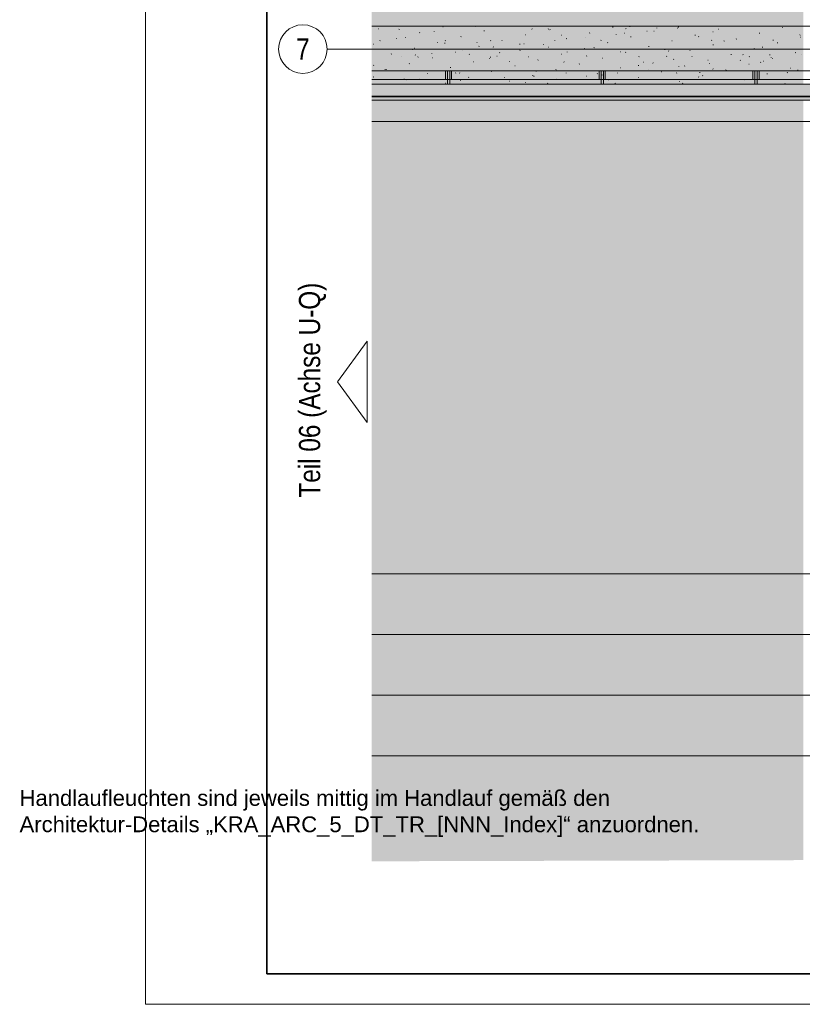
# Model space of a CAD drawing. Extents: x -740 to 300, y 62 to 1112.
# Tile 1 of 187: x -740 to -611, y 62 to 225. Entities that reach past the tile are written whole.
import ezdxf
from ezdxf.enums import TextEntityAlignment as Align
from ezdxf.lldxf.tags import DXFTag

# ---------------------------------------------------------------- set-up
doc = ezdxf.new("R2010")
doc.units = 0
doc.layers.get('0').update_dxf_attribs({"lineweight": 13})
for name, color, linetype, lineweight, true_color in [('00_E_ST_Handlaufleuchte_Bem', 7, 'Continuous', 5, 0x7d7d00), ('30 -33 Aussenwände- 7 Fassade_ Elemente', 7, 'Continuous', 9, 0x00aacc), ('30 -36 Dächer- 1 Konstruktion', 7, 'Continuous', 35, 0x6666cc), ('30 -36 Dächer- 3 Dachbeläge', 7, 'Continuous', 15, 0x9999ff), ('30 -36 Dächer- 3 Dachbeläge Gründach', 9, 'Continuous', 9, 0x808080), ('30 -36 Dächer- 4 Dachbekleidungen', 7, 'Continuous', 9, 0xccccff), ('70 -76 Bemaßung- 2 Allgemein', 9, 'Continuous', 5, 0x808080), ('iwb_Layout Achsbezeichung', 1, 'Continuous', 13, 0xff0000), ('iwb_Layout BA_Markierung', 7, 'Continuous', 9, 0xbadcdc), ('iwb_Layout Text', 3, 'Continuous', 18, 0x00ff00)]:
    doc.layers.add(name, color=color, linetype=linetype, lineweight=lineweight, true_color=true_color)
doc.layers.add('70 -71 Achsen- 1 Gebäudeachsen', color=7, linetype='STRICHPUNKT2-A06CPVBCL0', lineweight=18)
doc.layers.add('iwb_Plankopf Rahmen', color=7, linetype='Continuous', lineweight=35)
doc.styles.get("Standard").update_dxf_attribs({"font": 'ARIALN.TTF'})
tags = doc.linetypes.add('STRICHPUNKT2', pattern=[12.7, 6.35, -3.175, 0, -3.175]).pattern_tags.tags
tags[10:11] = [DXFTag(74, 4), DXFTag(75, 0), DXFTag(340, '0'), DXFTag(46, 0.0), DXFTag(50, 0.0), DXFTag(44, 0.0), DXFTag(45, 0.0)]
tags[8:9] = [DXFTag(74, 4), DXFTag(75, 0), DXFTag(340, '0'), DXFTag(46, 0.0), DXFTag(50, 0.0), DXFTag(44, 0.0), DXFTag(45, 0.0)]
tags[6:7] = [DXFTag(74, 4), DXFTag(75, 0), DXFTag(340, '0'), DXFTag(46, 0.0), DXFTag(50, 0.0), DXFTag(44, 0.0), DXFTag(45, 0.0)]
tags[4:5] = [DXFTag(74, 4), DXFTag(75, 0), DXFTag(340, '0'), DXFTag(46, 0.0), DXFTag(50, 0.0), DXFTag(44, 0.0), DXFTag(45, 0.0)]
tags = doc.linetypes.add('STRICHPUNKT2-A06CPVBCL0', pattern=[12.7, 6.35, -3.175, 0, -3.175]).pattern_tags.tags
tags[10:11] = [DXFTag(74, 4), DXFTag(75, 0), DXFTag(340, '0'), DXFTag(46, 0.0), DXFTag(50, 0.0), DXFTag(44, 0.0), DXFTag(45, 0.0)]
tags[8:9] = [DXFTag(74, 4), DXFTag(75, 0), DXFTag(340, '0'), DXFTag(46, 0.0), DXFTag(50, 0.0), DXFTag(44, 0.0), DXFTag(45, 0.0)]
tags[6:7] = [DXFTag(74, 4), DXFTag(75, 0), DXFTag(340, '0'), DXFTag(46, 0.0), DXFTag(50, 0.0), DXFTag(44, 0.0), DXFTag(45, 0.0)]
tags[4:5] = [DXFTag(74, 4), DXFTag(75, 0), DXFTag(340, '0'), DXFTag(46, 0.0), DXFTag(50, 0.0), DXFTag(44, 0.0), DXFTag(45, 0.0)]

# ---------------------------------------------------------------- blocks, each defined once
blk = doc.blocks.new('Polygon-A06CPVB1L0')
at = {"color": 0, "linetype": 'ByBlock', "lineweight": -2, "ltscale": 0.13}
blk.add_solid([(-611.22, 86.2), (-682.36, 86.01), (-611.05, 1083.81), (-682.36, 1083.81)], dxfattribs=at)
blk = doc.blocks.new('Referenz-A06CPVBEL0')
at = {"layer": '30 -33 Aussenwände- 7 Fassade_ Elemente', "color": 0, "linetype": 'Continuous', "ltscale": 0.13}
for p, q in [((-682.36, 212.11), (-607.76, 212.11)), ((9.44, 212.11), (-682.36, 212.11)), ((-682.36, 211.51), (-607.76, 211.51)), ((-607.76, 207.97), (-682.36, 207.97)), ((-607.76, 207.97), (-682.36, 207.97))]:
    blk.add_line(p, q, dxfattribs=at)
at = {"layer": '30 -36 Dächer- 1 Konstruktion', "color": 0, "linetype": 'Continuous', "ltscale": 0.35}
blk.add_line((-682.36, 212.11), (9.44, 212.11), dxfattribs=at)
at = {"layer": '30 -36 Dächer- 1 Konstruktion', "color": 0, "lineweight": 25}
for p, q in [((9.44, 212.11), (-682.36, 212.11)), ((-682.36, 212.11), (9.44, 212.11)), ((-682.36, 212.11), (9.44, 212.11)), ((9.44, 212.11), (-682.36, 212.11))]:
    blk.add_line(p, q, dxfattribs=at)
at = {"layer": '30 -36 Dächer- 1 Konstruktion', "color": 0, "lineweight": 5}
for p, q in [((9.44, 212.11), (-682.36, 212.11)), ((-682.36, 212.11), (9.44, 212.11)), ((-682.36, 212.11), (9.44, 212.11)), ((9.44, 212.11), (-682.36, 212.11))]:
    blk.add_line(p, q, dxfattribs=at)
at = {"layer": '30 -36 Dächer- 1 Konstruktion', "color": 0, "lineweight": -2}
for p, q in [((9.44, 212.11), (-682.36, 212.11)), ((-682.36, 212.11), (9.44, 212.11)), ((-682.36, 212.11), (9.44, 212.11)), ((9.44, 212.11), (-682.36, 212.11))]:
    blk.add_line(p, q, dxfattribs=at)
at = {"layer": '30 -36 Dächer- 1 Konstruktion', "color": 0}
blk.add_line((-682.36, 212.11), (9.44, 212.11), dxfattribs=at)
at = {"layer": '30 -36 Dächer- 3 Dachbeläge', "color": 0, "lineweight": 9}
for p, q in [((-682.36, 223.71), (-16.16, 223.71)), ((-681.26, 223.25), (-681.18, 223.27)), ((-677.87, 223.18), (-677.8, 223.16)), ((-674.47, 222.6), (-674.4, 222.62)), ((-672.05, 222.8), (-672.05, 222.87)), ((-670.65, 223.56), (-670.58, 223.58)), ((-665.29, 223.69), (-665.21, 223.66)), ((-663.87, 222.91), (-663.79, 222.93)), ((-655.93, 223.19), (-655.94, 223.26)), ((-653.26, 223.21), (-653.19, 223.23)), ((-653.02, 223.12), (-652.95, 223.09)), ((-646.48, 222.56), (-646.4, 222.58)), ((-642.66, 223.51), (-642.58, 223.53)), ((-640.76, 222.54), (-640.69, 222.52)), ((-640.44, 223.31), (-640.5, 223.27)), ((-639.81, 223.59), (-639.82, 223.66)), ((-636.98, 222.84), (-637, 222.87)), ((-635.87, 222.86), (-635.8, 222.88)), ((-635.37, 223.39), (-635.36, 223.36)), ((-631.91, 223.36), (-631.94, 223.39)), ((-631.84, 223.57), (-631.76, 223.54)), ((-626.09, 222.78), (-626.16, 222.73)), ((-625.27, 223.17), (-625.19, 223.19)), ((-618.48, 222.52), (-618.41, 222.54)), ((-614.66, 223.47), (-614.59, 223.49)), ((-680.95, 221.32), (-681.01, 221.27)), ((-678.29, 221.65), (-678.22, 221.67)), ((-676.84, 221.8), (-676.8, 221.8)), ((-671.51, 221), (-671.43, 221.02)), ((-670.34, 220.88), (-670.27, 220.86)), ((-670.25, 221.32), (-670.18, 221.29)), ((-667.69, 221.95), (-667.61, 221.97)), ((-665.03, 221.02), (-664.99, 221.02)), ((-662.74, 221.34), (-662.79, 221.29)), ((-660.9, 221.31), (-660.83, 221.32)), ((-657.24, 220.76), (-657.26, 220.79)), ((-657.08, 222.26), (-657.01, 222.28)), ((-652.17, 221.28), (-652.2, 221.31)), ((-651.09, 222.22), (-651.02, 222.2)), ((-650.3, 221.61), (-650.22, 221.63)), ((-647.11, 221.8), (-647.13, 221.83)), ((-644.52, 221.36), (-644.58, 221.31)), ((-643.51, 220.96), (-643.44, 220.98)), ((-642.04, 222.32), (-642.07, 222.35)), ((-639.69, 221.91), (-639.62, 221.93)), ((-632.91, 221.26), (-632.83, 221.28)), ((-629.09, 222.22), (-629.01, 222.23)), ((-628.49, 221.97), (-628.42, 221.94)), ((-626.3, 221.38), (-626.36, 221.32)), ((-624.31, 221.26), (-624.23, 221.24)), ((-622.3, 221.57), (-622.23, 221.59)), ((-616.23, 221.4), (-616.16, 221.37)), ((-615.52, 220.92), (-615.44, 220.94)), ((-611.75, 222.24), (-611.81, 222.2)), ((-611.7, 221.87), (-611.62, 221.89)), ((-682.11, 220.7), (-682.04, 220.72)), ((-675.58, 219.86), (-675.64, 219.82)), ((-675.33, 220.05), (-675.25, 220.07)), ((-672.43, 219.2), (-672.46, 219.23)), ((-668.54, 219.4), (-668.47, 219.42)), ((-667.37, 219.72), (-667.39, 219.75)), ((-664.72, 220.35), (-664.65, 220.37)), ((-662.3, 220.24), (-662.33, 220.27)), ((-661.23, 219.33), (-661.3, 219.28)), ((-657.99, 220.74), (-657.91, 220.71)), ((-657.94, 219.7), (-657.86, 219.72)), ((-654.12, 220.66), (-654.04, 220.68)), ((-653.22, 220.24), (-653.18, 220.24)), ((-650.15, 219.41), (-650.15, 219.48)), ((-647.33, 220.01), (-647.26, 220.03)), ((-645.72, 220.17), (-645.65, 220.14)), ((-643.56, 219.92), (-643.49, 219.9)), ((-641.4, 219.46), (-641.37, 219.46)), ((-640.55, 219.36), (-640.47, 219.38)), ((-636.73, 220.31), (-636.65, 220.33)), ((-634.03, 219.8), (-634.04, 219.87)), ((-633.46, 219.6), (-633.38, 219.57)), ((-629.94, 219.66), (-629.87, 219.68)), ((-626.12, 220.61), (-626.05, 220.63)), ((-619.34, 219.96), (-619.26, 219.98)), ((-617.92, 220.19), (-617.92, 220.26)), ((-612.55, 219.32), (-612.48, 219.33)), ((-679.15, 219.1), (-679.07, 219.12)), ((-677.5, 218.68), (-677.52, 218.71)), ((-676.18, 217.5), (-676.11, 217.52)), ((-675.21, 218.94), (-675.14, 218.91)), ((-674.72, 218.65), (-674.78, 218.59)), ((-672.36, 218.45), (-672.29, 218.47)), ((-666.26, 219.02), (-666.27, 219.09)), ((-665.58, 217.8), (-665.5, 217.82)), ((-662.95, 218.37), (-662.88, 218.34)), ((-662.81, 218.58), (-662.74, 218.56)), ((-661.76, 218.75), (-661.68, 218.77)), ((-659.64, 217.84), (-659.63, 217.8)), ((-656.51, 218.66), (-656.56, 218.61)), ((-654.97, 218.1), (-654.9, 218.12)), ((-651.15, 219.06), (-651.08, 219.07)), ((-650.68, 217.79), (-650.61, 217.77)), ((-646.89, 218.79), (-646.95, 218.75)), ((-644.37, 218.41), (-644.29, 218.42)), ((-638.29, 218.68), (-638.35, 218.63)), ((-637.58, 217.76), (-637.51, 217.78)), ((-636.03, 217.62), (-635.96, 217.6)), ((-633.76, 218.71), (-633.69, 218.73)), ((-632.54, 218.26), (-632.61, 218.22)), ((-629.59, 218.68), (-629.56, 218.68)), ((-626.98, 218.06), (-626.9, 218.08)), ((-626.64, 217.51), (-626.67, 217.54)), ((-623.16, 219.01), (-623.08, 219.03)), ((-621.58, 218.03), (-621.61, 218.06)), ((-621.19, 219.02), (-621.12, 218.99)), ((-620.07, 218.7), (-620.13, 218.65)), ((-618.2, 217.73), (-618.26, 217.68)), ((-617.78, 217.9), (-617.75, 217.9)), ((-616.78, 218.96), (-616.7, 218.94)), ((-616.51, 218.55), (-616.54, 218.58)), ((-616.37, 218.36), (-616.3, 218.38)), ((-611.45, 219.07), (-611.48, 219.09)), ((-682.07, 217.24), (-681.99, 217.21)), ((-680.17, 216.57), (-680.1, 216.54)), ((-680, 216.54), (-679.93, 216.56)), ((-673.22, 215.89), (-673.14, 215.91)), ((-669.4, 216.85), (-669.32, 216.87)), ((-668.49, 215.97), (-668.55, 215.92)), ((-667.91, 215.99), (-667.84, 215.96)), ((-662.61, 216.2), (-662.54, 216.22)), ((-658.79, 217.15), (-658.72, 217.17)), ((-655.28, 216.28), (-655.21, 216.25)), ((-652.01, 216.5), (-651.93, 216.52)), ((-650.28, 215.99), (-650.33, 215.94)), ((-648.19, 217.45), (-648.11, 217.47)), ((-641.84, 215.95), (-641.87, 215.98)), ((-641.4, 216.8), (-641.33, 216.82)), ((-638.42, 217.22), (-638.35, 217.19)), ((-636.77, 216.47), (-636.8, 216.5)), ((-634.62, 216.16), (-634.54, 216.17)), ((-632.06, 216.01), (-632.12, 215.95)), ((-631.71, 216.99), (-631.74, 217.02)), ((-630.8, 217.11), (-630.72, 217.13)), ((-628.25, 216.02), (-628.26, 216.09)), ((-626.16, 216.65), (-626.08, 216.62)), ((-624.01, 216.46), (-623.94, 216.48)), ((-620.19, 217.41), (-620.12, 217.43)), ((-613.84, 216.03), (-613.9, 215.97)), ((-613.89, 216.07), (-613.82, 216.04)), ((-613.41, 216.76), (-613.33, 216.78)), ((-612.13, 216.41), (-612.14, 216.48)), ((-682.03, 215.35), (-682.09, 215.3)), ((-677.04, 214.94), (-676.96, 214.96)), ((-676.59, 214.84), (-676.6, 214.91)), ((-674.54, 214.93), (-674.46, 214.91)), ((-670.25, 214.29), (-670.18, 214.31)), ((-667.68, 214.81), (-667.75, 214.77)), ((-666.43, 215.25), (-666.36, 215.26)), ((-660.48, 215.23), (-660.49, 215.3)), ((-659.65, 214.6), (-659.57, 214.62)), ((-657.03, 214.39), (-657.06, 214.42)), ((-655.83, 215.55), (-655.75, 215.57)), ((-655.65, 215.42), (-655.57, 215.39)), ((-653.34, 214.28), (-653.4, 214.23)), ((-651.97, 214.91), (-652, 214.94)), ((-649.04, 214.9), (-648.97, 214.92)), ((-646.9, 215.43), (-646.93, 215.46)), ((-645.22, 215.85), (-645.15, 215.87)), ((-644.36, 215.62), (-644.37, 215.69)), ((-643.38, 214.85), (-643.31, 214.82)), ((-642.26, 214.25), (-642.18, 214.27)), ((-638.44, 215.2), (-638.36, 215.22)), ((-631.65, 214.55), (-631.58, 214.57)), ((-631.12, 214.27), (-631.05, 214.24)), ((-628.5, 215.32), (-628.43, 215.29)), ((-627.83, 215.51), (-627.76, 215.53)), ((-621.05, 214.86), (-620.97, 214.88)), ((-617.23, 215.81), (-617.15, 215.83)), ((7.44, 214.11), (-682.36, 214.11)), ((-614.26, 214.21), (-614.19, 214.23))]:
    blk.add_line(p, q, dxfattribs=at)
at = {"layer": '30 -36 Dächer- 3 Dachbeläge', "color": 0, "linetype": 'Continuous', "ltscale": 0.15}
for p, q in [((7.44, 214.11), (-682.36, 214.11)), ((-682.36, 211.51), (10.04, 211.51))]:
    blk.add_line(p, q, dxfattribs=at)
at = {"layer": '30 -36 Dächer- 3 Dachbeläge', "color": 0, "lineweight": 0}
for points in [[(7.44, 211.51), (-682.36, 212.97), (-682.36, 214.11)], [(7.44, 211.51), (-682.36, 214.11), (7.44, 214.11)], [(-682.36, 212.97), (7.44, 211.51), (-682.36, 211.51)]]:
    blk.add_solid(points, dxfattribs=at)
at = {"layer": '30 -36 Dächer- 3 Dachbeläge Gründach', "color": 0, "linetype": 'Continuous', "ltscale": 0.13}
blk.add_line((-682.36, 223.71), (-2.16, 223.71), dxfattribs=at)
at = {"layer": '30 -36 Dächer- 4 Dachbekleidungen', "color": 0, "linetype": 'Continuous', "ltscale": 0.13}
for p, q in [((5.24, 216.31), (-682.36, 216.31)), ((-670.19, 214.91), (-670.19, 216.31)), ((-670.19, 216.31), (-669.89, 216.31)), ((-669.89, 214.91), (-669.89, 216.31)), ((-669.89, 216.31), (-669.49, 216.31)), ((-669.49, 216.31), (-669.49, 214.91)), ((-669.19, 216.31), (-669.49, 216.31)), ((-669.19, 214.91), (-669.19, 216.31)), ((-644.86, 214.91), (-644.86, 216.31)), ((-644.86, 216.31), (-644.56, 216.31)), ((-644.56, 214.91), (-644.56, 216.31)), ((-644.56, 216.31), (-644.16, 216.31)), ((-644.16, 216.31), (-644.16, 214.91)), ((-643.86, 216.31), (-644.16, 216.31)), ((-643.86, 214.91), (-643.86, 216.31)), ((-619.52, 214.91), (-619.52, 216.31)), ((-619.52, 216.31), (-619.22, 216.31)), ((-619.22, 214.91), (-619.22, 216.31)), ((-619.22, 216.31), (-618.82, 216.31)), ((-618.82, 216.31), (-618.82, 214.91)), ((-618.52, 216.31), (-618.82, 216.31)), ((-618.52, 214.91), (-618.52, 216.31)), ((-682.36, 214.91), (6.64, 214.91)), ((-669.49, 214.91), (-669.89, 214.91)), ((-669.89, 214.91), (-669.89, 214.11)), ((-669.49, 214.11), (-669.49, 214.91)), ((-644.16, 214.91), (-644.56, 214.91)), ((-644.56, 214.91), (-644.56, 214.11)), ((-644.16, 214.11), (-644.16, 214.91)), ((-618.82, 214.91), (-619.22, 214.91)), ((-619.22, 214.91), (-619.22, 214.11)), ((-618.82, 214.11), (-618.82, 214.91)), ((-669.89, 214.11), (-669.49, 214.11)), ((-644.56, 214.11), (-644.16, 214.11)), ((-619.22, 214.11), (-618.82, 214.11))]:
    blk.add_line(p, q, dxfattribs=at)
at = {"layer": '70 -71 Achsen- 1 Gebäudeachsen', "color": 0, "linetype": 'STRICHPUNKT2-A06CPVBCL0', "ltscale": 0.18}
blk.add_line((-682.36, 219.91), (76.35, 219.91), dxfattribs=at)
at = {"layer": '70 -76 Bemaßung- 2 Allgemein', "color": 0, "linetype": 'Continuous', "ltscale": 0.13}
for p, q in [((-611.42, 133.41), (-682.36, 133.41)), ((-609.36, 133.41), (-611.42, 133.41)), ((-611.42, 123.41), (-682.36, 123.41)), ((-609.36, 123.41), (-611.42, 123.41)), ((-11.36, 113.41), (-682.36, 113.41)), ((-607.42, 103.41), (-682.36, 103.41))]:
    blk.add_line(p, q, dxfattribs=at)

msp = doc.modelspace()

# ---------------------------------------------------------------- linework, layer by layer
at = {"layer": 'iwb_Layout Achsbezeichung', "linetype": 'STRICHPUNKT2', "lineweight": 13, "ltscale": 0.39}
msp.add_line((-682.36, 219.91), (-689.7, 219.91), dxfattribs=at)
at = {"layer": 'iwb_Layout Achsbezeichung', "ltscale": 0.39}
msp.add_circle((-693.7, 219.91), 4, dxfattribs=at)
at = {"layer": 'iwb_Layout Text', "linetype": 'Continuous', "ltscale": 0.18}
for p, q in [((-687.98, 165.05), (-683.1, 171.75)), ((-683.1, 158.36), (-683.1, 171.75)), ((-683.1, 158.36), (-687.98, 165.05))]:
    msp.add_line(p, q, dxfattribs=at)
at = {"layer": 'iwb_Plankopf Rahmen', "color": 8, "lineweight": 13, "ltscale": 0.13, "true_color": 0x808080}
msp.add_lwpolyline([(300.35, 62.43), (-719.65, 62.43), (-719.65, 1112.43), (300.35, 1112.43), (300.35, 62.43)], close=True, dxfattribs=at)
at = {"layer": 'iwb_Plankopf Rahmen', "ltscale": 0.35}
msp.add_lwpolyline([(-699.65, 67.43), (-699.65, 1107.43), (295.35, 1107.43), (295.35, 67.43), (-599.65, 67.43), (-699.65, 67.43)], close=True, dxfattribs=at)

# ---------------------------------------------------------------- block references
at = {"color": 8, "lineweight": 13, "ltscale": 0.13, "true_color": 0x808080}
msp.add_blockref('Referenz-A06CPVBEL0', (0, 0), dxfattribs=at)
at = {"layer": 'iwb_Layout BA_Markierung', "ltscale": 0.13}
msp.add_blockref('Polygon-A06CPVB1L0', (0, 0), dxfattribs=at)

# ---------------------------------------------------------------- texts
at = {"layer": '00_E_ST_Handlaufleuchte_Bem', "ltscale": 0.13, "char_height": 2.6, "attachment_point": 1}
for s, insert in [('{\\fArial;Handlaufleuchten sind jeweils mittig im Handlauf gemäß den }', (-740.39, 97.75)), ('{\\fArial;Architektur-Details „KRA_ARC_5_DT_TR_[NNN_Index]“ anzuordnen.}', (-740.39, 93.41))]:
    msp.add_mtext(s, dxfattribs=dict(at, insert=insert))
at = {"layer": 'iwb_Layout Achsbezeichung', "ltscale": 0.39}
msp.add_text('7', height=3.5, dxfattribs=at).set_placement((-693.7, 219.91), align=Align.MIDDLE_CENTER)
at = {"layer": 'iwb_Layout Text', "ltscale": 0.18}
msp.add_text('Teil 06 (Achse U-Q)', height=3.5, rotation=90, dxfattribs=at).set_placement((-690.85, 145.97))

doc.saveas('drawing.dxf')
